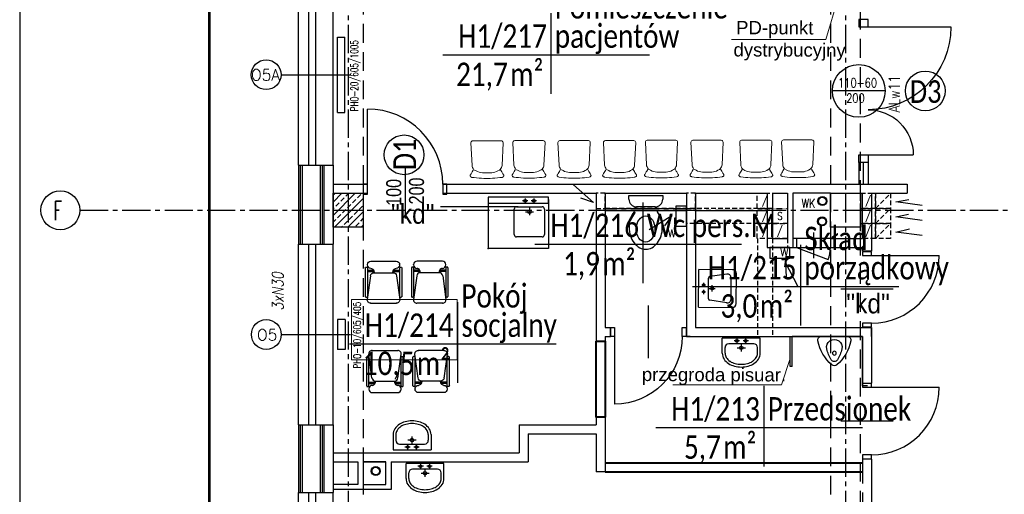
# Model space of a CAD drawing. Header units: millimetres. Extents: x 20447 to 23253, y -8211 to -4238.
# Tile 8 of 18: x 20447 to 21753, y -5843 to -5212. Entities that reach past the tile are written whole.
import ezdxf
from ezdxf.enums import TextEntityAlignment as Align

# ---------------------------------------------------------------- set-up
doc = ezdxf.new("R2010")
doc.units = ezdxf.units.MM
for name, pattern in [('CENTER2', [1.125, 0.75, -0.125, 0.125, -0.125]), ('DASHED', [0.75, 0.5, -0.25]), ('HIDDEN', [0.375, 0.25, -0.125]), ('HIDDEN2', [0.1875, 0.125, -0.0625])]:
    doc.linetypes.add(name, pattern=pattern)
for name, color, linetype, lineweight in [('__zakres', 10, 'Continuous', 35), ('pfu moje', 95, 'Continuous', 40), ('ŚCIANY_STARE', 250, 'Continuous', 25)]:
    doc.layers.add(name, color=color, linetype=linetype, lineweight=lineweight)
for name, color, linetype in [('_A_metki', 19, 'Continuous'), ('DOCIEPLENIE', 8, 'Continuous'), ('DRZWIOPIS', 250, 'Continuous'), ('GRAWITACJE', 1, 'HIDDEN2'), ('KRESKOWANIE', 250, 'Continuous'), ('ML-grzejniki', 3, 'Continuous'), ('ML-opis grzejniki', 1, 'Continuous'), ('OKNA', 250, 'Continuous'), ('okna wywietrzaki', 250, 'Continuous'), ('OKNA_OPIS', 7, 'Continuous'), ('OPIS', 7, 'Continuous'), ('opisy', 2, 'Continuous'), ('OSIE', 1, 'CENTER2'), ('PODCIAGI', 251, 'DASHED'), ('SANITARNE', 3, 'Continuous'), ('SCIANY_ZEWNĘTRZNE', 5, 'Continuous'), ('SLUPY', 250, 'Continuous'), ('SLUSARKA', 7, 'Continuous'), ('SLUSARKA_OPIS', 7, 'Continuous'), ('STOLDRZWI', 7, 'Continuous'), ('TABELKA', 7, 'Continuous'), ('TECHNOLOGIA', 5, 'Continuous'), ('TEKST', 6, 'Continuous'), ('URZĄDZ_SANIT', 4, 'Continuous'), ('wentylatorki', 3, 'Continuous'), ('WIDOK', 250, 'Continuous'), ('WODKAN', 3, 'Continuous')]:
    doc.layers.add(name, color=color, linetype=linetype)
doc.styles.add('ARIAL', font='arial.ttf', dxfattribs={"width": 0.9})
doc.styles.add('MM', font='calibri.ttf', dxfattribs={"width": 0.6, "height": 15})
doc.styles.add('ROMAND', font='romand', dxfattribs={"height": 20})
doc.styles.add('ROMANS', font='ROMANS.shx', dxfattribs={"width": 0.6})
doc.linetypes.add('BATTING', pattern='A,0.0001,-0.1,[134,ltypeshp.shx,S=0.1,R=0,X=-0.1,Y=0],-0.2,[134,ltypeshp.shx,S=0.1,R=180,X=0.1,Y=0],-0.1', length=0.4001)
doc.linetypes.add('OGRODZENIE1', pattern='A,0.25,-0.1,[133,ltypeshp.shx,S=0.1,R=0,X=-0.1,Y=0],-0.1,1', length=1.45)
doc.linetypes.add('ZIGZAG', pattern='A,0.0001,-0.2,[131,ltypeshp.shx,S=0.2,R=0,X=-0.2,Y=0],-0.4,[131,ltypeshp.shx,S=0.2,R=180,X=0.2,Y=0],-0.2', length=0.8001)

# ---------------------------------------------------------------- blocks, each defined once
blk = doc.blocks.new('OKNO_SCIANA_1X1')
for p, q in [((0.5, 1.5), (0.5, -0.5)), ((0, 1), (1, 1)), ((0, 0.7), (1, 0.7)), ((0, 0.5), (1, 0.5)), ((0, 0), (1, 0))]:
    blk.add_line(p, q)
blk = doc.blocks.new('A$C4D6E149D')
at = {"layer": 'wentylatorki', "linetype": 'Continuous'}
for p, q in [((16, 2), (16, 0)), ((16, 0), (24, 0)), ((24, 2), (24, 0))]:
    blk.add_line(p, q, dxfattribs=at)
blk.add_lwpolyline([(0, 2), (26.5, 2), (26.5, 16), (0, 16)], close=True, dxfattribs=at)
blk = doc.blocks.new('*U1666')
at = {"layer": '_A_metki', "color": 1}
for points in [[(50, 21.37), (50, -20)], [(-5.26, 0), (100.46, 0)]]:
    blk.add_lwpolyline(points, dxfattribs=at)
at = {"layer": '_A_metki', "insert": (46.18, -4), "char_height": 12, "width": 19.7618, "attachment_point": 3, "line_spacing_factor": 0.8, "style": 'MM'}
blk.add_mtext('{\\W0.8;m²}', dxfattribs=at)
at = {"layer": '_A_metki', "style": 'MM', "width": 0.8}
for tag, p in [('NAZWA 1', (52, 15)), ('NAZWA 2', (52, 0))]:
    blk.add_attdef(tag, text='', height=12, dxfattribs=at).set_placement(p, align=Align.BOTTOM_LEFT)
for tag, p in [('nr pom.', (48, 0)), ('POW', (24.18, -21.08))]:
    blk.add_attdef(tag, text='', height=12, dxfattribs=at).set_placement(p, align=Align.BOTTOM_RIGHT)
blk.add_attdef('POW.', text='', height=12, dxfattribs=at).set_placement((28, -4), align=Align.TOP_RIGHT)
at = {"layer": '_A_metki', "style": 'MM', "oblique": 15, "width": 0.8}
blk.add_attdef('posadzka', text='', height=12, dxfattribs=at).set_placement((52, -4), align=Align.TOP_LEFT)
blk = doc.blocks.new('umywalka_50')
for p, q in [((25.2, 0), (-25.2, 0)), ((-25.2, -20), (-25.2, 0)), ((25.2, -20), (25.2, 0)), ((-21.6, -20), (-21.6, -12.5)), ((16.6, -7.5), (-16.6, -7.5)), ((-2.2, -3.6), (-9.5, -3.6)), ((-5.8, -0.5), (-5.8, -6.5)), ((-5.3, -12.8), (5.4, -12.8)), ((0, -7.7), (0, -17.6)), ((9.4, -3.6), (2.3, -3.6)), ((5.8, -0.5), (5.8, -6.5)), ((21.6, -20), (21.6, -12.5))]:
    blk.add_line(p, q)
for centre, radius in [((-5.8, -3.6), 1.76), ((0, -12.8), 2.4), ((5.8, -3.6), 1.76)]:
    blk.add_circle(centre, radius)
for centre, radius, start, end in [((-16.6, -12.5), 5, 90, 180), ((16.6, -12.5), 5, 0, 90), ((-11.1, -20), 14.1, 180, 212.8258), ((-11.1, -20), 10.5, 180, 212.8258), ((-5.8, -16.6), 16.8, 212.8258, 237.2956), ((5.8, -16.6), 16.8, 302.7044, 327.1742), ((11.1, -20), 10.5, 327.1742, 0), ((11.1, -20), 14.1, 327.1742, 0), ((-5.8, -16.6), 20.4, 212.8258, 237.2956), ((-2.3, -11.1), 26.9, 237.2956, 255.1061), ((-2.3, -11.1), 23.3, 237.2956, 255.1061), ((0, -2.5), 35.8, 255.1061, 270), ((0, -2.5), 32.2, 255.1061, 270), ((0, -2.5), 32.2, 270, 284.8939), ((0, -2.5), 35.8, 270, 284.8939), ((2.3, -11.1), 23.3, 284.8939, 302.7044), ((2.3, -11.1), 26.9, 284.8939, 302.7044), ((5.8, -16.6), 20.4, 302.7044, 327.1742)]:
    blk.add_arc(centre, radius, start, end)
blk = doc.blocks.new('DRZWI_D11W_90')
for p, q in [((5, 12), (5, 102)), ((50, 40.8), (50, -28.8))]:
    blk.add_line(p, q)
for points in [[(0, 0), (5, 0), (5, 12), (0, 12)], [(95, 0), (100, 0), (100, 12), (95, 12)]]:
    blk.add_lwpolyline(points, close=True)
blk.add_arc((5, 12), 90, 0, 90)
blk = doc.blocks.new('SEDES2')
for p, q in [((-22.5, 0), (22.5, 0)), ((-22.5, -5), (-22.5, 0)), ((22.5, 0), (22.5, -5)), ((22.5, 0), (22.5, 0)), ((22.5, 0), (22.5, 0)), ((14.5, -20.4), (-14.6, -20.4)), ((12.5, -15), (-12.5, -15))]:
    blk.add_line(p, q)
for centre, radius, start, end in [((-12.5, -5), 10, 180, 270), ((12.5, -5), 10, 270, 0), ((8.2, -39.7), 29.9, 142.8917, 162.601), ((3.2, -35.9), 23.5, 138.9533, 142.8917), ((-3.3, -35.9), 23.5, 37.1083, 41.0467), ((-8.4, -39.7), 29.9, 17.399, 37.1083), ((16.2, -42.2), 38.3, 162.601, 180), ((-16.4, -42.2), 38.3, 0, 17.399), ((16.2, -42.2), 38.3, 180, 197.399), ((-16.4, -42.2), 38.3, 342.601, 360), ((8.2, -44.7), 29.9, 197.399, 217.1083), ((3.2, -48.6), 23.5, 217.1083, 241.2983), ((-3.3, -48.6), 23.5, 298.7017, 322.8917), ((-8.4, -44.7), 29.9, 322.8917, 342.601), ((-0.1, -54.5), 16.8, 241.2983, 270), ((-0.1, -54.5), 16.8, 270, 298.7017)]:
    blk.add_arc(centre, radius, start, end)
blk.add_ellipse((-0.3, -44.4), major_axis=(0.2, 17.3), ratio=0.720611)
blk = doc.blocks.new('A$7E94F132B1B80')
at = {"color": 18, "linetype": 'Continuous', "lineweight": 0}
for p, q in [((1.1, 39.4), (0.7, 36.3)), ((1.5, 42.5), (1.1, 39.4)), ((1.7, 43.2), (1.5, 42.5)), ((2, 43.8), (1.7, 43.2)), ((2.3, 44.3), (2, 43.8)), ((2.9, 44.8), (2.3, 44.3)), ((2.9, 44.8), (3.2, 44.9)), ((3.6, 45), (3.2, 44.9)), ((3.6, 45), (4, 44.9)), ((4.3, 44.8), (4, 44.9)), ((4.3, 44.8), (4.4, 44.7)), ((6.2, 43.7), (4.4, 44.7)), ((7.8, 42.8), (6.2, 43.7)), ((9, 42.1), (7.8, 42.8)), ((11.1, 40.8), (9, 42.1)), ((10.1, 37), (11.6, 39.9)), ((13.2, 41), (11.6, 39.9)), ((14.5, 41.7), (13.2, 41)), ((15.9, 42.2), (14.5, 41.7)), ((17.4, 42.4), (15.9, 42.2)), ((47.5, 43.9), (17.4, 42.4)), ((48.5, 43.7), (47.5, 43.9)), ((49.3, 43.2), (48.5, 43.7)), ((49.8, 42.4), (49.3, 43.2)), ((50, 41.4), (49.8, 42.4)), ((50, 3.6), (50, 41.4)), ((0.2, 29.9), (0, 26.7)), ((0, 26.7), (0, 23.5)), ((0.4, 33.1), (0.2, 29.9)), ((0.7, 36.3), (0.4, 33.1)), ((7.6, 28.7), (7.5, 26.6)), ((7.5, 26.6), (7.5, 18.4)), ((7.9, 30.9), (7.6, 28.7)), ((8.4, 33), (7.9, 30.9)), ((9.1, 35.1), (8.4, 33)), ((10.1, 37), (9.1, 35.1)), ((0, 21.5), (0, 23.5)), ((0, 18.3), (0, 21.5)), ((0.2, 15.1), (0, 18.3)), ((0.4, 11.9), (0.2, 15.1)), ((7.5, 18.4), (7.6, 16.3)), ((7.6, 16.3), (7.9, 14.1)), ((7.9, 14.1), (8.4, 12)), ((0.7, 8.7), (0.4, 11.9)), ((1.1, 5.6), (0.7, 8.7)), ((1.5, 2.5), (1.1, 5.6)), ((1.7, 1.8), (1.5, 2.5)), ((2, 1.2), (1.7, 1.8)), ((2.3, 0.7), (2, 1.2)), ((2.9, 0.2), (2.3, 0.7)), ((3.2, 0.1), (2.9, 0.2)), ((3.6, 0), (3.2, 0.1)), ((3.6, 0), (4, 0.1)), ((4.3, 0.2), (4, 0.1)), ((4.3, 0.2), (4.4, 0.3)), ((6.2, 1.3), (4.4, 0.3)), ((7.8, 2.2), (6.2, 1.3)), ((9, 2.9), (7.8, 2.2)), ((8.4, 12), (9.1, 9.9)), ((11.4, 4.4), (9, 2.9)), ((9.1, 9.9), (10.1, 8)), ((10.1, 8), (11.1, 6.1)), ((11.1, 6.1), (12.1, 5)), ((12.1, 5), (13.2, 4)), ((13.2, 4), (14.5, 3.3)), ((14.5, 3.3), (15.9, 2.8)), ((15.9, 2.8), (17.4, 2.6)), ((17.4, 2.6), (47.5, 1.1)), ((47.5, 1.1), (48.5, 1.3)), ((48.5, 1.3), (49.3, 1.8)), ((49.3, 1.8), (49.8, 2.6)), ((49.8, 2.6), (50, 3.6))]:
    blk.add_line(p, q, dxfattribs=at)
blk = doc.blocks.new('Krzesło')
at = {"layer": 'TECHNOLOGIA'}
for p, q in [((259, 196.9), (259, 195.9)), ((260, 197.9), (301, 197.9)), ((302, 196.9), (302, 195.9)), ((250.4, 189.9), (250.4, 153.9)), ((255.8, 194.9), (255.4, 194.9)), ((267, 185.5), (267, 158.3)), ((271.3, 190.5), (305.3, 195.1)), ((310.4, 190.4), (310.4, 153.4)), ((310.4, 190.2), (310.4, 153.6)), ((255.8, 148.9), (255.4, 148.9)), ((259, 147.9), (259, 146.9)), ((260, 145.9), (301, 145.9)), ((271.3, 153.3), (305.3, 148.7)), ((302, 147.9), (302, 146.9))]:
    blk.add_line(p, q, dxfattribs=at)
at = {"layer": 'TECHNOLOGIA', "color": 2}
for p, q in [((260, 194.9), (301, 194.9)), ((263.5, 194.9), (263.5, 185.9)), ((265.5, 194.9), (265.5, 185.4)), ((263.5, 157.9), (263.5, 148.9)), ((265.5, 158.4), (265.5, 148.9)), ((260, 148.9), (301, 148.9))]:
    blk.add_line(p, q, dxfattribs=at)
at = {"layer": 'TECHNOLOGIA'}
for centre, radius, start, end in [((260, 196.9), 1, 90, 180), ((301, 196.9), 1, 0, 90), ((255.4, 189.9), 5, 90, 180), ((255.8, 189.9), 5, 0, 90), ((260, 195.9), 1, 180, 270), ((265.8, 190.4), 4.98, 185.3296, 284.2434), ((272, 185.5), 5, 97.7652, 180), ((301, 195.9), 1, 270, 0), ((305.9, 190.6), 4.54, 354.2628, 97.2432), ((265.8, 153.4), 4.98, 75.7566, 174.6704), ((272, 158.3), 5, 180, 262.2348), ((255.4, 153.9), 5, 180, 270), ((255.8, 153.9), 5, 270, 0), ((260, 147.9), 1, 90, 180), ((260, 146.9), 1, 180, 270), ((301, 147.9), 1, 0, 90), ((301, 146.9), 1, 270, 0), ((305.9, 153.2), 4.54, 262.7568, 5.7372)]:
    blk.add_arc(centre, radius, start, end, dxfattribs=at)
blk = doc.blocks.new('SZACHT')
for p, q in [((0, 0), (0, 20)), ((0, 20), (20, 20)), ((20, 20), (20, 0)), ((20, 0), (0, 0))]:
    blk.add_line(p, q)
at = {"style": 'ROMANS', "width": 0.8}
blk.add_attdef('5', text='', height=10, dxfattribs=at).set_placement((10, 9.9), align=Align.MIDDLE)
blk = doc.blocks.new('SZACHT_SUFIT')
at = {"linetype": 'HIDDEN', "ltscale": 26.5}
for p, q in [((0, 0), (0, 20)), ((0, 20), (20, 20)), ((20, 20), (20, 0)), ((20, 0), (0, 0))]:
    blk.add_line(p, q, dxfattribs=at)
at = {"style": 'ROMANS', "width": 0.8}
blk.add_attdef('5', text='', height=10, dxfattribs=at).set_placement((10, 9.9), align=Align.MIDDLE)
blk = doc.blocks.new('ZLEW_PORZADKOWY')
for p, q in [((-24.1, 0.2), (-24.1, -44.8)), ((-24.1, 0.2), (25.9, 0.2)), ((25.9, -44.8), (25.9, 0.2)), ((-12.8, -12.8), (14.6, -12.8)), ((-0.8, -6.4), (-6.7, -6.4)), ((-3.7, -3.9), (-3.7, -8.7)), ((8.4, -6.4), (2.7, -6.4)), ((5.5, -3.9), (5.5, -8.7)), ((-18.2, -37.1), (-14.8, -14.5)), ((-3.3, -17.8), (5.2, -17.8)), ((0.9, -13.7), (0.9, -21.7)), ((20.1, -37.1), (16.6, -14.5)), ((-19.1, -49.8), (20.9, -49.8)), ((-13.3, -42.8), (15.1, -42.8))]:
    blk.add_line(p, q)
for centre, radius in [((-3.7, -6.4), 1.4), ((5.5, -6.4), 1.4), ((0.9, -17.8), 1.92)]:
    blk.add_circle(centre, radius)
for centre, radius, start, end in [((-12.8, -14.8), 2, 90, 171.2217), ((14.6, -14.8), 2, 8.7783, 90), ((-13.3, -37.8), 5, 171.2217, 270), ((15.1, -37.8), 5, 270, 8.7783), ((-19.1, -44.8), 5, 180, 270), ((20.9, -44.8), 5, 270, 0)]:
    blk.add_arc(centre, radius, start, end)
blk = doc.blocks.new('PISUAR')
blk.add_line((-17, 0), (17, 0))
blk.add_circle((0, -22.3), 2.5)
for centre, radius, start, end in [((17, -5), 5, 347.5634, 90), ((-17, -5), 5, 90, 192.4366), ((36.9, 6.9), 60.2, 192.4366, 228.0009), ((0, -14.3), 10.3, 347.1041, 192.8959), ((-36.9, 6.9), 60.2, 311.9991, 347.5634), ((44.4, -2.9), 56.2, 194.1818, 210.2388), ((-44.4, -2.9), 56.2, 329.7612, 345.8182), ((0, -28.8), 4.74, 209.4866, 330.5134), ((0, -34.1), 5, 228.0009, 311.9991)]:
    blk.add_arc(centre, radius, start, end)
blk = doc.blocks.new('DP170')
for p, q in [((12, 180), (72, 180)), ((34.8, 95), (-34.8, 95)), ((12, 10), (122, 10))]:
    blk.add_line(p, q)
for points in [[(0, 190), (0, 180), (12, 180), (12, 190)], [(0, 0), (0, 10), (12, 10), (12, 0)]]:
    blk.add_lwpolyline(points, close=True)
for centre, radius, start, end in [((12, 180), 60, 270, 0), ((12, 10), 110, 0.0018, 90.0018)]:
    blk.add_arc(centre, radius, start, end)

msp = doc.modelspace()

# ---------------------------------------------------------------- hatches: boundary and pattern name
at = {"layer": 'KRESKOWANIE'}
h = msp.add_hatch(dxfattribs=at)
h.set_pattern_fill('BRASS', color=256, scale=50, angle=45, style=0)
h.set_pattern_definition([(45, (20665.042, -7897.261), (-8.838835, 8.838835), []), (45, (20660.622, -7892.842), (-8.838835, 8.838835), [6.25, -3.125])])
h.paths.add_polyline_path([(20882.5, -5465.5), (20902.5, -5465.5), (20902.5, -5443), (20882.5, -5443)])
h.paths.add_polyline_path([(20882.5, -5443), (20862.5, -5443), (20862.5, -5465.5), (20882.5, -5465.5)])
h.paths.add_polyline_path([(20882.5, -5465.5), (20862.5, -5465.5), (20862.5, -5488), (20882.5, -5488)])
h.paths.add_polyline_path([(20902.5, -5465.5), (20882.5, -5465.5), (20882.5, -5488), (20902.5, -5488)])

# ---------------------------------------------------------------- linework, layer by layer
for p, q in [((20908.2, -5431), (20908.2, -5331.1)), ((20958.1, -5406.6), (20958.1, -5476.3))]:
    msp.add_line(p, q)
for points in [[(20902.6, -5444.3), (20908.2, -5444.3), (20908.2, -5431), (20902.6, -5431)], [(21008.1, -5444.3), (21013.6, -5444.3), (21013.6, -5431), (21008.1, -5431)]]:
    msp.add_lwpolyline(points, close=True)
msp.add_arc((20908.2, -5431), 99.9, 0, 90)
at = {"layer": '__zakres', "linetype": 'OGRODZENIE1', "lineweight": 53, "ltscale": 40}
msp.add_lwpolyline([(20698.6, -4354), (21918.7, -4344.4), (21912.5, -5443), (22388.9, -5450.1), (22388.9, -5862), (22577.5, -5862), (22577.5, -6180.2), (22433.5, -6180.2), (22433.5, -6436.3), (22810.2, -6436.3), (22810.2, -7932.1), (20698.6, -7932.1), (20698.6, -4354)], dxfattribs=at)
at = {"layer": '_A_metki', "lineweight": 0, "ltscale": 100}
for p, q in [((21516.5, -5238.6), (21535.8, -5174.4)), ((21391.1, -5238.6), (21516.5, -5238.6)), ((21457.7, -5697.3), (21469, -5662.2)), ((21313.4, -5697.2), (21457.7, -5697.3))]:
    msp.add_line(p, q, dxfattribs=at)
at = {"layer": 'DOCIEPLENIE', "linetype": 'BATTING', "ltscale": 0.2}
for p, q in [((20816.5, -5405.5), (20816.5, -5510.5)), ((20845.4, -5405.5), (20845.4, -5510.5)), ((20850.4, -5405.5), (20850.4, -5510.5)), ((20816.5, -5750.5), (20816.5, -5840.5)), ((20845.4, -5750.5), (20845.4, -5840.5)), ((20845.4, -5750.5), (20845.4, -5840.5)), ((20850.4, -5750.5), (20850.4, -5840.5)), ((20850.4, -5750.5), (20850.4, -5840.5))]:
    msp.add_line(p, q, dxfattribs=at)
at = {"layer": 'DOCIEPLENIE', "linetype": 'ZIGZAG', "ltscale": 5}
for p, q in [((20818.9, -5405.5), (20818.9, -5510.5)), ((20847.9, -5405.5), (20847.9, -5510.5)), ((20818.9, -5750.5), (20818.9, -5840.5)), ((20847.9, -5750.5), (20847.9, -5840.5)), ((20847.9, -5750.5), (20847.9, -5840.5))]:
    msp.add_line(p, q, dxfattribs=at)
at = {"layer": 'DRZWIOPIS', "color": 250}
msp.add_line((20958.1, -5418.3), (20958.1, -5458.3), dxfattribs=at)
at = {"layer": 'DRZWIOPIS', "color": 1}
for centre in [(21648.5, -5307), (20956.7, -5391.9)]:
    msp.add_circle(centre, 26.4, dxfattribs=at)
at = {"layer": 'GRAWITACJE', "color": 3, "linetype": 'Continuous'}
for p, q in [((21181.6, -5431.7), (21208.1, -5455.2)), ((21208.1, -5455.2), (21191.5, -5449.5)), ((21609.2, -5454.4), (21626.7, -5451.2)), ((21644.3, -5459.1), (21609.2, -5454.4)), ((21282.2, -5491.2), (21312.2, -5472.4)), ((21312.2, -5472.4), (21302.4, -5486)), ((21609.2, -5474.4), (21626.3, -5470.8)), ((21644.3, -5479.1), (21609.2, -5474.4)), ((21609.2, -5494.4), (21627.5, -5490)), ((21644.3, -5499.1), (21609.2, -5494.4)), ((21479.2, -5566.1), (21462.8, -5534.7)), ((21462.8, -5534.7), (21464, -5554.6))]:
    msp.add_line(p, q, dxfattribs=at)
at = {"layer": 'GRAWITACJE', "linetype": 'HIDDEN2', "ltscale": 50}
for p, q in [((21582.5, -5463), (21602.5, -5443)), ((21445.5, -5463), (21223.5, -5463)), ((21582.5, -5483), (21602.5, -5463)), ((21445.5, -5483), (21331.5, -5483)), ((21582.5, -5503), (21602.5, -5483)), ((21425.6, -5503), (21425.6, -5633)), ((21445.5, -5503), (21445.5, -5633)), ((21465.5, -5503), (21465.5, -5515))]:
    msp.add_line(p, q, dxfattribs=at)
for points in [[(21223.5, -5443), (21211.5, -5443), (21211.5, -5463), (21223.5, -5463)], [(21343.5, -5443), (21331.5, -5443), (21331.5, -5463), (21343.5, -5463)], [(21582.5, -5443), (21602.5, -5443), (21602.5, -5463), (21582.5, -5463)], [(21582.5, -5463), (21602.5, -5463), (21602.5, -5483), (21582.5, -5483)], [(21582.5, -5483), (21602.5, -5483), (21602.5, -5503), (21582.5, -5503)]]:
    msp.add_lwpolyline(points, close=True, dxfattribs=at)
at = {"layer": 'ML-grzejniki', "ltscale": 50}
for p, q in [((20868.2, -5235.5), (20878.2, -5235.5)), ((20868.2, -5335.5), (20868.2, -5235.5)), ((20878.2, -5335.5), (20878.2, -5235.5)), ((20868.2, -5335.5), (20878.2, -5335.5)), ((20878.4, -5610.5), (20868.4, -5610.5)), ((20868.4, -5610.5), (20868.4, -5650.5)), ((20878.4, -5610.5), (20868.4, -5610.5)), ((20868.4, -5610.5), (20868.4, -5650.5)), ((20878.4, -5610.5), (20878.4, -5650.5)), ((20878.4, -5610.5), (20878.4, -5650.5)), ((20878.4, -5650.5), (20868.4, -5650.5)), ((20878.4, -5650.5), (20868.4, -5650.5))]:
    msp.add_line(p, q, dxfattribs=at)
at = {"layer": 'OKNA_OPIS', "linetype": 'Continuous'}
for centre in [(20773.7, -5285.5), (20773.9, -5630.5)]:
    msp.add_circle(centre, 19.8, dxfattribs=at)
at = {"layer": 'OSIE', "ltscale": 50}
for p, q in [((20882.5, -4319.3), (20882.5, -8036.6)), ((20882.5, -4319.3), (20882.5, -8036.6)), ((21542.5, -4319.3), (21542.5, -7995.1)), ((21542.5, -4319.3), (21542.5, -7995.1)), ((20526.5, -5465.5), (22738.8, -5465.5))]:
    msp.add_line(p, q, dxfattribs=at)
at = {"layer": 'pfu moje', "ltscale": 25}
for p, q in [((21223.5, -5801), (21565, -5801)), ((21223.5, -5813), (21565, -5813))]:
    msp.add_line(p, q, dxfattribs=at)
msp.add_lwpolyline([(21211.5, -5639.5), (21223.5, -5639.5), (21223.5, -5740.5), (21211.5, -5740.5), (21211.5, -5639.5)], dxfattribs=at)
at = {"layer": 'PODCIAGI', "ltscale": 50}
for p, q in [((20902.5, -4468), (20902.5, -6103)), ((21522.5, -4468), (21522.5, -6103)), ((21562.5, -6125.5), (21562.5, -4468))]:
    msp.add_line(p, q, dxfattribs=at)
at = {"layer": 'SANITARNE'}
for p, q in [((21068.3, -5448.1), (21068.3, -5516.1)), ((21106, -5460.9), (21140, -5460.9)), ((21121, -5452.9), (21113.7, -5452.9)), ((21117.4, -5449.8), (21117.4, -5455.7)), ((21123.1, -5462.3), (21123.1, -5472.2)), ((21132.5, -5452.9), (21125.4, -5452.9)), ((21128.9, -5449.8), (21128.9, -5455.7)), ((21148.3, -5451.1), (21148.3, -5516.1)), ((21148.3, -5456.1), (21148.3, -5516.1)), ((21103, -5497.9), (21103, -5463.9)), ((21117.8, -5467.5), (21128.5, -5467.5)), ((21143, -5463.9), (21143, -5497.9)), ((21140, -5500.9), (21106, -5500.9)), ((21148.3, -5516.1), (21068.9, -5516.1)), ((20942.1, -5763.5), (20942.1, -5783.5)), ((20945.7, -5763.5), (20945.7, -5771)), ((20950.7, -5776), (20983.9, -5776)), ((20972.6, -5770.7), (20961.9, -5770.7)), ((20967.3, -5775.9), (20967.3, -5765.9)), ((20988.9, -5763.5), (20988.9, -5771)), ((20992.5, -5763.5), (20992.5, -5783.5)), ((20942.1, -5783.5), (20992.5, -5783.5)), ((20957.9, -5779.9), (20965, -5779.9)), ((20961.5, -5783), (20961.5, -5777)), ((20969.5, -5779.9), (20976.8, -5779.9)), ((20973.1, -5783), (20973.1, -5777))]:
    msp.add_line(p, q, dxfattribs=at)
msp.add_lwpolyline([(21068.3, -5456.1), (21148.3, -5456.1), (21148.3, -5448.1), (21068.3, -5448.1)], close=True, dxfattribs=at)
for centre, radius in [((21117.4, -5452.9), 1.76), ((21128.9, -5452.9), 1.76), ((21123.2, -5467.5), 2.4), ((20967.3, -5770.7), 2.4), ((20961.5, -5779.9), 1.76), ((20973.1, -5779.9), 1.76)]:
    msp.add_circle(centre, radius, dxfattribs=at)
for centre, radius, start, end in [((21106, -5463.9), 3, 90, 180), ((21140, -5463.9), 3, 0, 90), ((21106, -5497.9), 3, 180, 270), ((21140, -5497.9), 3, 270, 0), ((20961.5, -5766.9), 20.4, 122.7044, 147.1742), ((20965, -5772.4), 26.9, 104.8939, 122.7044), ((20965, -5772.4), 23.3, 104.8939, 122.7044), ((20967.3, -5781), 35.8, 90, 104.8939), ((20967.3, -5781), 32.2, 90, 104.8939), ((20967.3, -5781), 35.8, 75.1061, 90), ((20967.3, -5781), 32.2, 75.1061, 90), ((20969.6, -5772.4), 23.3, 57.2956, 75.1061), ((20969.6, -5772.4), 26.9, 57.2956, 75.1061), ((20973.1, -5766.9), 20.4, 32.8258, 57.2956), ((20956.2, -5763.5), 14.1, 147.1742, 180), ((20956.2, -5763.5), 10.5, 147.1742, 180), ((20961.5, -5766.9), 16.8, 122.7044, 147.1742), ((20973.1, -5766.9), 16.8, 32.8258, 57.2956), ((20978.4, -5763.5), 10.5, 0, 32.8258), ((20978.4, -5763.5), 14.1, 0, 32.8258), ((20950.7, -5771), 5, 180, 270), ((20983.9, -5771), 5, 270, 0)]:
    msp.add_arc(centre, radius, start, end, dxfattribs=at)
msp.add_point((21068.3, -5516.1), dxfattribs=at)
at = {"layer": 'SCIANY_ZEWNĘTRZNE'}
for p, q in [((20816.5, -5405.5), (20862.5, -5405.5)), ((20821.5, -5405.5), (20821.5, -5510.5)), ((20862.5, -5405.5), (20862.5, -5510.5)), ((20816.5, -5510.5), (20862.5, -5510.5)), ((20816.5, -5750.5), (20862.5, -5750.5)), ((20821.5, -5750.5), (20821.5, -5840.5)), ((20862.5, -5750.5), (20862.5, -5840.5)), ((20862.5, -5750.5), (20862.5, -5840.5)), ((20816.5, -5840.5), (20862.5, -5840.5))]:
    msp.add_line(p, q, dxfattribs=at)
at = {"layer": 'SLUPY'}
for points in [[(20862.5, -5443), (20902.5, -5443), (20902.5, -5488), (20862.5, -5488)], [(20862.5, -5443), (20902.5, -5443), (20902.5, -5488), (20862.5, -5488)], [(21522.5, -5443), (21562.5, -5443), (21562.5, -5488), (21522.5, -5488)], [(21522.5, -5443), (21562.5, -5443), (21562.5, -5488), (21522.5, -5488)]]:
    msp.add_lwpolyline(points, close=True, dxfattribs=at)
at = {"layer": 'SLUSARKA', "ltscale": 50}
for p, q in [((21560.5, -5402), (21560.5, -5431)), ((21566.5, -5431), (21566.5, -5402)), ((21572.5, -5402), (21572.5, -5431))]:
    msp.add_line(p, q, dxfattribs=at)
at = {"layer": 'SLUSARKA_OPIS', "ltscale": 50}
msp.add_circle((21560.3, -5307), 35, dxfattribs=at)
at = {"layer": 'STOLDRZWI'}
for p, q in [((21500, -5495.2), (21500, -5529.1)), ((21477.5, -5503), (21477.5, -5515)), ((21522.5, -5503), (21522.5, -5515)), ((21477.5, -5515), (21519.5, -5531.1))]:
    msp.add_line(p, q, dxfattribs=at)
msp.add_lwpolyline([(21527.5, -5503), (21472.5, -5503), (21472.5, -5515), (21527.5, -5515)], close=True, dxfattribs=at)
msp.add_arc((21477.5, -5515), 45, 339.0283, 0.0018, dxfattribs=at)
at = {"layer": 'TABELKA', "ltscale": 25}
msp.add_line((20446.6, -4237.5), (20446.6, -8146.4), dxfattribs=at)
at = {"layer": 'TECHNOLOGIA', "lineweight": 0}
msp.add_lwpolyline([(20887.1, -5584), (20887.1, -5664), (21027.1, -5664), (21027.1, -5584)], close=True, dxfattribs=at)
at = {"layer": 'TEKST'}
msp.add_circle((20500.5, -5465.5), 25.9, dxfattribs=at)
at = {"layer": 'URZĄDZ_SANIT', "color": 1}
msp.add_line((21108.2, -5460.8), (21005.2, -5460.8), dxfattribs=at)
at = {"layer": 'WIDOK', "linetype": 'Continuous', "ltscale": 50}
for p, q in [((21223.5, -5463), (21330.5, -5463)), ((21223.5, -5466), (21330.5, -5466)), ((21342.5, -5466), (21439.5, -5466))]:
    msp.add_line(p, q, dxfattribs=at)
at = {"layer": 'WODKAN'}
for centre, radius in [((21512, -5453.3), 6), ((21512, -5453.3), 6), ((21512, -5453.3), 5), ((21512, -5453.3), 5), ((21511.6, -5480.4), 6), ((21511.6, -5480.4), 6), ((21511.6, -5480.4), 5), ((21511.6, -5480.4), 5), ((20919.2, -5811.8), 6), ((20919.2, -5811.8), 6), ((20919.2, -5811.8), 6), ((20919.2, -5811.8), 6), ((20919.2, -5811.8), 5), ((20919.2, -5811.8), 5), ((20919.2, -5811.8), 5), ((20919.2, -5811.8), 5)]:
    msp.add_circle(centre, radius, dxfattribs=at)
at = {"layer": 'ŚCIANY_STARE'}
for p, q in [((20862.5, -5431), (20908.2, -5431)), ((20862.5, -5431), (20908.2, -5431)), ((21008.1, -5431), (21473.5, -5431)), ((21008.1, -5431), (21473.5, -5431)), ((21473.5, -5431), (21624.5, -5431)), ((21473.5, -5431), (21624.5, -5431)), ((21624.5, -5431), (21624.5, -5443)), ((20902.5, -5443), (20908.2, -5443)), ((20902.5, -5443), (20908.2, -5443)), ((21008.1, -5443), (21211.5, -5443)), ((21008.1, -5443), (21211.5, -5443)), ((21211.5, -5443), (21211.5, -5639.5)), ((21223.5, -5443), (21331.5, -5443)), ((21223.5, -5443), (21223.5, -5621)), ((21223.5, -5443), (21331.5, -5443)), ((21331.5, -5443), (21331.5, -5536.8)), ((21331.5, -5443), (21331.5, -5633)), ((21343.5, -5443), (21438.5, -5443)), ((21343.5, -5443), (21343.5, -5536.8)), ((21343.5, -5443), (21438.5, -5443)), ((21343.5, -5443), (21343.5, -5621)), ((21438.5, -5443), (21438.5, -5515)), ((21438.5, -5443), (21438.5, -5515)), ((21445.5, -5443), (21445.5, -5503)), ((21445.5, -5443), (21465.5, -5443)), ((21445.5, -5443), (21445.5, -5503)), ((21445.5, -5443), (21465.5, -5443)), ((21465.5, -5443), (21465.5, -5503)), ((21465.5, -5443), (21465.5, -5503)), ((21522.5, -5443), (21472.5, -5443)), ((21472.5, -5443), (21472.5, -5515)), ((21522.5, -5443), (21472.5, -5443)), ((21472.5, -5443), (21472.5, -5515)), ((21562.5, -5443), (21565, -5443)), ((21562.5, -5443), (21565, -5443)), ((21565, -5503), (21565, -5443)), ((21565, -5503), (21565, -5443)), ((21577, -5443), (21577, -5520)), ((21577, -5443), (21624.5, -5443)), ((21577, -5443), (21577, -5520)), ((21577, -5443), (21624.5, -5443)), ((21445.5, -5503), (21465.5, -5503)), ((21445.5, -5503), (21465.5, -5503)), ((21522.5, -5503), (21565, -5503)), ((21522.5, -5503), (21522.5, -5515)), ((21522.5, -5503), (21565, -5503)), ((21522.5, -5503), (21522.5, -5515)), ((21438.5, -5515), (21472.5, -5515)), ((21438.5, -5515), (21472.5, -5515)), ((21522.5, -5515), (21565, -5515)), ((21522.5, -5515), (21565, -5515)), ((21565, -5515), (21565, -5520)), ((21565, -5520), (21565, -5515)), ((21565, -5515), (21565, -5520)), ((21565, -5520), (21565, -5515)), ((21577, -5520), (21565, -5520)), ((21577, -5520), (21565, -5520)), ((21223.5, -5621), (21230.5, -5621)), ((21223.5, -5621), (21230.5, -5621)), ((21223.5, -5621), (21230.5, -5621)), ((21223.5, -5621), (21230.5, -5621)), ((21230.5, -5621), (21230.5, -5628)), ((21230.5, -5633), (21230.5, -5621)), ((21230.5, -5621), (21230.5, -5628)), ((21230.5, -5633), (21230.5, -5621)), ((21331.5, -5633), (21331.5, -5621)), ((21331.5, -5633), (21331.5, -5621)), ((21343.5, -5621), (21577, -5621)), ((21577, -5621), (21565, -5621)), ((21577, -5633), (21577, -5621)), ((21577, -5621), (21577, -5695)), ((21223.5, -5639.5), (21211.5, -5639.5)), ((21223.5, -5633), (21230.5, -5633)), ((21223.5, -5633), (21223.5, -5639.5)), ((21223.5, -5633), (21230.5, -5633)), ((21223.5, -5633), (21223.5, -5639.5)), ((21331.5, -5633), (21565, -5633)), ((21336.5, -5633), (21331.5, -5633)), ((21336.5, -5633), (21331.5, -5633)), ((21469, -5673), (21469, -5633)), ((21565, -5633), (21472, -5633)), ((21472, -5673), (21472, -5633)), ((21565, -5633), (21565, -5695)), ((21565, -5698.5), (21565, -5633)), ((21472, -5673), (21469, -5673)), ((21572, -5698.5), (21565, -5698.5)), ((21223.5, -5740.5), (21211.5, -5740.5)), ((21211.5, -5740.5), (21211.5, -5750.5)), ((21223.5, -5740.5), (21223.5, -5762.5)), ((21109.5, -5750.5), (21109.5, -5787.5)), ((21109.5, -5750.5), (21211.5, -5750.5)), ((21121.5, -5762.5), (21121.5, -5799.5)), ((21121.5, -5762.5), (21211.5, -5762.5)), ((21211.5, -5762.5), (21211.5, -5813)), ((21223.5, -5750.5), (21223.5, -5813)), ((20862.5, -5787.5), (21109.5, -5787.5)), ((20862.5, -5799.5), (20895.5, -5799.5)), ((20862.5, -5799.5), (20895.5, -5799.5)), ((20902.5, -5799.5), (20902.5, -5829.5)), ((20902.5, -5799.5), (20932.5, -5799.5)), ((20932.5, -5799.5), (20902.5, -5799.5)), ((20932.5, -5799.5), (20902.5, -5799.5)), ((20902.5, -5799.5), (20902.5, -5829.5)), ((20932.5, -5829.5), (20932.5, -5799.5)), ((20939.5, -5799.5), (21121.5, -5799.5)), ((20939.5, -5799.5), (20939.5, -5836.5)), ((21565, -5796), (21565, -5828.5)), ((21577, -5796), (21565, -5796)), ((21577, -5796), (21577, -5878.8)), ((21223.5, -5813), (21211.5, -5813)), ((20895.5, -5829.5), (20862.5, -5829.5)), ((20895.5, -5829.5), (20862.5, -5829.5)), ((20939.5, -5836.5), (20862.5, -5836.5)), ((20902.5, -5829.5), (20932.5, -5829.5)), ((21565, -5840.5), (21565, -5878.8))]:
    msp.add_line(p, q, dxfattribs=at)
msp.add_lwpolyline([(20895.5, -5799.5), (20895.5, -5829.5), (20862.5, -5829.5)], dxfattribs=at)
msp.add_lwpolyline([(20895.5, -5799.5), (20895.5, -5829.5), (20862.5, -5829.5)], dxfattribs=at)
msp.add_lwpolyline([(20902.5, -5829.5), (20932.5, -5829.5), (20932.5, -5799.5), (20902.5, -5799.5)], close=True, dxfattribs=at)

# ---------------------------------------------------------------- block references
at = {"layer": '_A_metki'}
ref = msp.add_blockref('*U1666', (21021.9, -5259.1), dxfattribs=dict(at, xscale=2.592, yscale=2.592, zscale=2.592))
ref.add_attrib('NAZWA 2', 'pacjentów', dxfattribs={"height": 31.1, "style": 'MM', "width": 0.8}).set_placement((21156.7, -5259.1), align=Align.BOTTOM_LEFT)
ref.add_attrib('NAZWA 1', 'Pomieszczenie', dxfattribs={"height": 31.104, "style": 'MM', "width": 0.8}).set_placement((21156.7, -5220.2), align=Align.BOTTOM_LEFT)
ref.add_attrib('nr pom.', 'H1/217', dxfattribs={"height": 31.1, "style": 'MM', "width": 0.8}).set_placement((21146.3, -5259.1), align=Align.BOTTOM_RIGHT)
ref.add_attrib('POW.', '21,7', dxfattribs={"height": 31.1, "style": 'MM', "width": 0.8}).set_placement((21094.4, -5269.5), align=Align.TOP_RIGHT)
ref = msp.add_blockref('*U1666', (21144.1, -5510.5), dxfattribs=dict(at, xscale=2.592, yscale=2.592, zscale=2.592))
ref.add_attrib('NAZWA 2', 'Wc pers.M', dxfattribs={"height": 31.1, "style": 'MM', "width": 0.8}).set_placement((21278.9, -5510.5), align=Align.BOTTOM_LEFT)
ref.add_attrib('nr pom.', 'H1/216', dxfattribs={"height": 31.1, "style": 'MM', "width": 0.8}).set_placement((21268.6, -5510.5), align=Align.BOTTOM_RIGHT)
ref.add_attrib('POW.', '1,9', dxfattribs={"height": 31.1, "style": 'MM', "width": 0.8}).set_placement((21216.7, -5520.9), align=Align.TOP_RIGHT)
ref = msp.add_blockref('*U1666', (21353.2, -5566.7), dxfattribs=dict(at, xscale=2.592, yscale=2.592, zscale=2.592))
ref.add_attrib('NAZWA 2', 'porządkowy', dxfattribs={"height": 31.1, "style": 'MM', "width": 0.8}).set_placement((21487.9, -5566.7), align=Align.BOTTOM_LEFT)
ref.add_attrib('NAZWA 1', 'Skład', dxfattribs={"height": 31.1, "style": 'MM', "width": 0.8}).set_placement((21487.9, -5527.8), align=Align.BOTTOM_LEFT)
ref.add_attrib('nr pom.', 'H1/215', dxfattribs={"height": 31.1, "style": 'MM', "width": 0.8}).set_placement((21477.6, -5566.7), align=Align.BOTTOM_RIGHT)
ref.add_attrib('POW.', '3,0', dxfattribs={"height": 31.1, "style": 'MM', "width": 0.8}).set_placement((21425.7, -5577.1), align=Align.TOP_RIGHT)
ref = msp.add_blockref('*U1666', (20898, -5643), dxfattribs=dict(at, xscale=2.592, yscale=2.592, zscale=2.592))
ref.add_attrib('NAZWA 2', 'socjalny', dxfattribs={"height": 31.1, "style": 'MM', "width": 0.8}).set_placement((21032.8, -5643), align=Align.BOTTOM_LEFT)
ref.add_attrib('NAZWA 1', 'Pokój', dxfattribs={"height": 31.1, "style": 'MM', "width": 0.8}).set_placement((21032.8, -5604.1), align=Align.BOTTOM_LEFT)
ref.add_attrib('nr pom.', 'H1/214', dxfattribs={"height": 31.1, "style": 'MM', "width": 0.8}).set_placement((21022.4, -5643), align=Align.BOTTOM_RIGHT)
ref.add_attrib('POW.', '10,5', dxfattribs={"height": 31.1, "style": 'MM', "width": 0.8}).set_placement((20970.6, -5653.3), align=Align.TOP_RIGHT)
ref = msp.add_blockref('*U1666', (21304.6, -5754.1), dxfattribs=dict(at, xscale=2.592, yscale=2.592, zscale=2.592))
ref.add_attrib('NAZWA 2', 'Przedsionek', dxfattribs={"height": 31.104, "style": 'MM', "width": 0.8}).set_placement((21439.4, -5754.1), align=Align.BOTTOM_LEFT)
ref.add_attrib('nr pom.', 'H1/213', dxfattribs={"height": 31.1, "style": 'MM', "width": 0.8}).set_placement((21429, -5754.1), align=Align.BOTTOM_RIGHT)
ref.add_attrib('POW.', '5,7', dxfattribs={"height": 31.1, "style": 'MM', "width": 0.8}).set_placement((21377.2, -5764.5), align=Align.TOP_RIGHT)
at = {"layer": 'GRAWITACJE', "linetype": 'Continuous'}
for name, p, values in [('SZACHT_SUFIT', (21425.5, -5463), {'5': '/'}), ('SZACHT_SUFIT', (21562.5, -5463), {'5': '/'}), ('SZACHT_SUFIT', (21425.5, -5483), {'5': '/'}), ('SZACHT', (21445.5, -5483), {'5': 'S'}), ('SZACHT_SUFIT', (21562.5, -5483), {'5': '/'}), ('SZACHT_SUFIT', (21425.5, -5503), {'5': '/'}), ('SZACHT_SUFIT', (21445.5, -5503), {'5': '/'}), ('SZACHT_SUFIT', (21562.5, -5503), {'5': '/'})]:
    msp.add_blockref(name, p, dxfattribs=at).add_auto_attribs(values)
at = {"layer": 'OKNA', "xscale": -239.9999999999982, "yscale": -46, "zscale": 239.9999999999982, "rotation": 270.0000000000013}
for p in [(20862.5, -5405.5), (20862.7, -5750.5), (20862.5, -6080.5)]:
    msp.add_blockref('OKNO_SCIANA_1X1', p, dxfattribs=at)
at = {"layer": 'SANITARNE'}
for name, p in [('SEDES2', (21277.6, -5446)), ('umywalka_50', (21404.3, -5635.4)), ('umywalka_50', (20984.5, -5801.9))]:
    msp.add_blockref(name, p, dxfattribs=at)
at = {"layer": 'SANITARNE', "rotation": 89.81638589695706}
msp.add_blockref('ZLEW_PORZADKOWY', (21347.9, -5570.2), dxfattribs=at)
at = {"layer": 'SLUSARKA', "ltscale": 50, "extrusion": (0, 0, -1), "zscale": -1, "rotation": 180}
msp.add_blockref('DP170', (-21560.5, -5212), dxfattribs=at)
at = {"layer": 'STOLDRZWI', "rotation": 270}
for p in [(21565, -5520.5), (21565, -5695.5)]:
    msp.add_blockref('DRZWI_D11W_90', p, dxfattribs=at)
at = {"layer": 'STOLDRZWI', "xscale": -1, "rotation": 180}
msp.add_blockref('DRZWI_D11W_90', (21231, -5621), dxfattribs=at)
at = {"layer": 'TECHNOLOGIA', "lineweight": 9, "rotation": 90.00000000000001}
for p in [(21089.3, -5423.3), (21145, -5422.9), (21204.9, -5423), (21265.3, -5423), (21320.9, -5422.5), (21381.3, -5422.5), (21446.1, -5422.6), (21501.7, -5422.2)]:
    msp.add_blockref('A$7E94F132B1B80', p, dxfattribs=at)
at = {"layer": 'TECHNOLOGIA', "lineweight": 0, "ltscale": 0.5, "yscale": 0.9300000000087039, "zscale": 0.9300000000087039}
for p, xscale, rotation in [((21089.3, -5300.1), -0.9300000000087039, 89.9999999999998), ((20830.9, -5300.1), 0.9300000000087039, 270), ((21091.2, -5940.6), 0.9300000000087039, 90), ((20832.8, -5940.6), -0.9300000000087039, 270)]:
    msp.add_blockref('Krzesło', p, dxfattribs=dict(at, xscale=xscale, rotation=rotation))
at = {"layer": 'URZĄDZ_SANIT', "xscale": -1, "rotation": 359.9999999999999}
msp.add_blockref('PISUAR', (21527.8, -5633), dxfattribs=at)
at = {"layer": 'wentylatorki', "linetype": 'Continuous', "rotation": 270}
msp.add_blockref('A$C4D6E149D', (21315.5, -5460.1), dxfattribs=at)
msp.add_blockref('A$C4D6E149D', (21315.5, -5460.1), dxfattribs=at)
at = {"layer": 'wentylatorki', "linetype": 'Continuous'}
msp.add_blockref('A$C4D6E149D', (21442.2, -5531), dxfattribs=at)
msp.add_blockref('A$C4D6E149D', (21442.2, -5531), dxfattribs=at)
msp.add_blockref('A$C4D6E149D', (21442.2, -5531), dxfattribs=at)

# ---------------------------------------------------------------- texts
at = {"layer": 'DRZWIOPIS', "color": 250, "width": 0.8}
for s, p in [('200', (20983.2, -5439.9)), ('100', (20953, -5441.8))]:
    msp.add_text(s, height=20, rotation=90, dxfattribs=at).set_placement(p, align=Align.CENTER)
at = {"layer": 'DRZWIOPIS', "color": 250, "style": 'MM', "width": 0.8}
msp.add_attdef('D3', text='oznaczenie', height=30, dxfattribs=at).set_placement((21648.9, -5307.9), align=Align.MIDDLE_CENTER)
msp.add_attdef('D1', text='oznaczenie', height=30, rotation=90, dxfattribs=at).set_placement((20957.6, -5391.4), align=Align.MIDDLE_CENTER)
at = {"layer": 'ML-opis grzejniki', "style": 'ROMANS', "width": 0.7}
for s, p in [('PHO-20/605/1005', (20895.7, -5334.1)), ('PHO-10/605/405', (20899.4, -5675.7)), ('PHO-10/605/405', (20899.4, -5675.7))]:
    msp.add_text(s, height=10, rotation=90, dxfattribs=at).set_placement(p)
at = {"layer": 'okna wywietrzaki', "style": 'ROMANS', "oblique": 10, "width": 0.8}
msp.add_text('3xN30', height=15, rotation=90, dxfattribs=at).set_placement((20789, -5598.6), align=Align.MIDDLE_LEFT)
at = {"layer": 'OKNA_OPIS', "linetype": 'Continuous', "style": 'ROMAND'}
for s, p in [('O5A', (20753.5, -5293.3)), ('O5', (20761.5, -5638.5))]:
    msp.add_text(s, height=15, dxfattribs=at).set_placement(p)
at = {"layer": 'OPIS', "color": 18, "true_color": 0x000000, "char_height": 17.6, "width": 403.132, "attachment_point": 1, "rotation": 359.8164}
for s, insert in [('\\pxt4;{\\fArial|b0|i0|c238|p34;PD-punkt}', (21397.5, -5214.1)), ('\\pxt4;{\\fArial|b0|i0|c238|p34;dystrybucyjny}', (21394, -5243.6)), ('\\pxt4;{\\fArial|b0|i0|c238|p34;przegroda pisuar.}', (21272.4, -5674.7))]:
    msp.add_mtext(s, dxfattribs=dict(at, insert=insert))
at = {"layer": 'opisy', "color": 18, "true_color": 0x000000, "char_height": 26, "width": 459.909, "attachment_point": 1, "style": 'ARIAL'}
for insert in [(20939.4, -5457.4), (21543.7, -5576.4)]:
    msp.add_mtext('\\pxt4;"kd"', dxfattribs=dict(at, insert=insert))
at = {"layer": 'SLUSARKA_OPIS', "ltscale": 50, "style": 'ROMANS', "width": 0.8}
for s, p in [('110+60', (21532.7, -5296.3)), ('200', (21543.5, -5316.6))]:
    msp.add_text(s, height=12, dxfattribs=at).set_placement(p, align=Align.MIDDLE_LEFT)
at = {"layer": 'SLUSARKA_OPIS', "ltscale": 50, "style": 'ROMAND', "width": 0.8}
msp.add_text('ALw11', height=15, rotation=90, dxfattribs=at).set_placement((21607.4, -5335.7), align=Align.MIDDLE_LEFT)
at = {"layer": 'TEKST', "style": 'ROMANS', "width": 0.6}
msp.add_text('F', height=25, dxfattribs=at).set_placement((20491.3, -5478.5))
at = {"layer": 'wentylatorki', "style": 'ROMANS', "width": 0.9}
for p in [(21305.8, -5493.7), (21305.8, -5493.7), (21455.1, -5518.9), (21455.1, -5518.9), (21455.1, -5518.9)]:
    msp.add_text('w', height=15, dxfattribs=at).set_placement(p, align=Align.MIDDLE_LEFT)
at = {"layer": 'WODKAN', "linetype": 'Continuous', "style": 'ROMANS', "width": 0.8}
msp.add_text('WK', height=12, dxfattribs=at).set_placement((21484.4, -5462.5))
msp.add_text('WK', height=12, dxfattribs=at).set_placement((21484.4, -5462.5))

doc.saveas('drawing.dxf')
